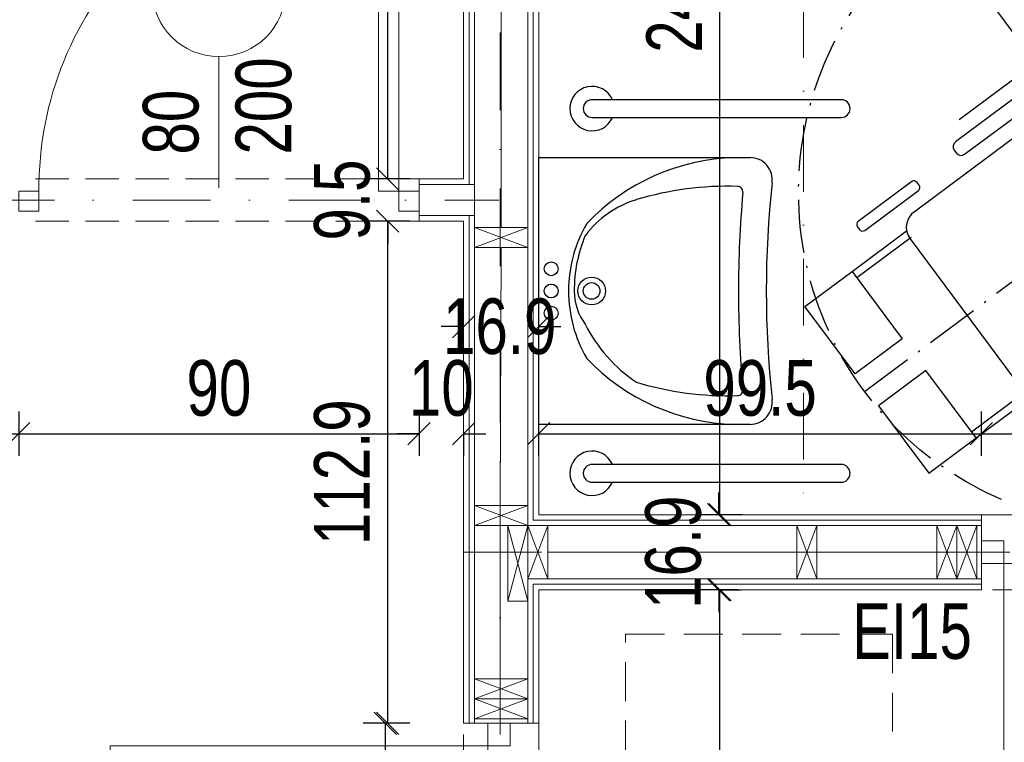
# Model space of a CAD drawing. Header units: inches. Extents: x 69729 to 77643, y -43505 to -36607.
# Tile 26 of 69: x 71897 to 72119, y -38149 to -37986. Entities that reach past the tile are written whole.
import ezdxf

# ---------------------------------------------------------------- set-up
doc = ezdxf.new("R2010")
doc.units = ezdxf.units.IN
doc.header["$MEASUREMENT"] = 0
for name, pattern in [('ACAD_ISO10W100', [18.5, 12, -3, 0.5, -3]), ('DASHDOT', [1, 0.5, -0.25, 0, -0.25]), ('HIDDEN', [0.375, 0.25, -0.125])]:
    doc.linetypes.add(name, pattern=pattern)
doc.layers.get('0').update_dxf_attribs({"lineweight": 0})
doc.layers.get('Defpoints').update_dxf_attribs({"lineweight": 0})
for name, color, linetype, lineweight in [('A8d-opisy konstrukcji', 5, 'Continuous', 0), ('p--dach', 2, 'Continuous', 30), ('p--drzwi', 125, 'Continuous', 0), ('p--konst-słupy', 3, 'Continuous', 0), ('p--ocieplenie w.wew.', 53, 'Continuous', 0), ('p--opis drzwi', 252, 'Continuous', 0), ('p--osie konstr', 1, 'DASHDOT', 15), ('p--podciąg', 61, 'Continuous', 0), ('p--płyta GK', 2, 'Continuous', 0), ('p--wymiary-1-50', 5, 'Continuous', 0), ('p--łazienka NP', 150, 'Continuous', 25), ('p--ściana GK', 62, 'Continuous', 0), ('p--ściana szkielet', 3, 'Continuous', 0)]:
    doc.layers.add(name, color=color, linetype=linetype, lineweight=lineweight)
doc.styles.add('1-50', font='arial.ttf', dxfattribs={"width": 0.75, "height": 12.5})
doc.styles.get("Standard").update_dxf_attribs({"font": 'arial.ttf', "width": 0.75})
doc.styles.add('STYL-1', font='arial.ttf', dxfattribs={"width": 0.75})
doc.linetypes.add('BATTING', pattern='A,0.0001,-0.1,[134,ltypeshp.shx,S=0.1,R=0,X=-0.1,Y=0],-0.2,[134,ltypeshp.shx,S=0.1,R=180,X=0.1,Y=0],-0.1', length=0.4001)
doc.dimstyles.new('1-50', dxfattribs={"dimtxt": 12.5, "dimasz": 5, "dimexe": 5, "dimexo": 5, "dimgap": 0.09, "dimtad": 0, "dimdsep": 46, "dimtxsty": '1-50', "dimblk": 'OBLIQUE', "dimcen": 0.09, "dimadec": 0, "dimazin": 0, "dimtfac": 1, "dimtdec": 4, "dimtix": 1, "dimtofl": 0, "dimtmove": 2, "dimatfit": 3, "dimldrblk": 'OBLIQUE', "dimfxl": 5, "dimfxlon": 1, "dimtvp": 0.8, "dimtolj": 1, "dimtzin": 0, "dimarcsym": 0})

# ---------------------------------------------------------------- blocks, each defined once
blk = doc.blocks.new('drzwi-90-100')
for p, q in [((10.1, 87.38), (5.05, 87.38)), ((5.05, 87.38), (5.05, 2.53)), ((10.1, 2.53), (10.1, 87.38)), ((5.05, 2.53), (0, 2.53)), ((0, 2.53), (0, -2.53)), ((5.05, -2.53), (5.05, 2.53)), ((5.05, 2.53), (10.1, 2.53)), ((100, 2.53), (94.95, 2.53)), ((94.95, 2.53), (94.95, -2.53)), ((100, -2.53), (100, 2.53)), ((0, -2.53), (5.05, -2.53)), ((94.95, -2.53), (100, -2.53))]:
    blk.add_line(p, q)
blk.add_arc((10.8, 3.23), 84.15, 359.5233, 90.4767)
blk = doc.blocks.new('znak-niepeł.')
at = {"linetype": 'ACAD_ISO10W100'}
for p, q in [((-44.78, 60.17), (44.78, -60.17)), ((-60.11, -44.74), (60.22, 44.82))]:
    blk.add_line(p, q, dxfattribs=at)
for p, q in [((6.52, 45.77), (-39.7, 11.37)), ((0.79, 45.85), (-38.86, 16.34)), ((8.84, 44.81), (8.33, 45.5)), ((-37.65, 8.61), (8.58, 43.01)), ((-4.98, 24.9), (3.02, 30.85)), ((4.08, 29.42), (-3.37, 23.87)), ((3.02, 30.85), (4.08, 29.42)), ((-13.28, 26.74), (-11.11, 23.83)), ((-7.61, 26.43), (-49, -4.38)), ((-15.26, 25.27), (-13.09, 22.35)), ((-39.96, 9.56), (-39.45, 8.87)), ((-49.51, 2.46), (-61.55, -6.5)), ((-47.85, 1.66), (-48.31, 2.28)), ((-60.06, -8.5), (-48.02, 0.46)), ((43.94, -4.5), (-2.29, -38.9)), ((29.35, -4.53), (21.9, -10.08)), ((22.42, -11.92), (30.42, -5.96)), ((30.42, -5.96), (29.35, -4.53)), ((46.26, -5.46), (45.74, -4.77)), ((-62.91, -17.73), (-50.66, -8.62)), ((-61.72, -7.7), (-61.26, -8.32)), ((-0.23, -41.66), (45.99, -7.26)), ((-61.88, -19.11), (-49.64, -10)), ((-49.89, -10.39), (-24.28, -44.8)), ((44.14, -12.41), (4.49, -41.92)), ((-18.26, -45.68), (23.13, -14.88)), ((19.63, -17.48), (22.08, -20.77)), ((-73.54, -25.65), (-62.91, -17.73)), ((-62.91, -17.73), (-51.63, -32.88)), ((17.65, -18.95), (20.1, -22.24)), ((-62.26, -40.8), (-73.54, -25.65)), ((-51.63, -32.88), (-62.26, -40.8)), ((-46.32, -40.01), (-56.96, -47.93)), ((-35.05, -55.17), (-46.32, -40.01)), ((-2.55, -40.71), (-2.04, -41.4)), ((-36.07, -53.79), (-23.83, -44.68)), ((-35.05, -55.17), (-22.8, -46.05)), ((-25.39, -55.09), (-13.35, -46.13)), ((-12.15, -46.31), (-11.68, -46.93)), ((-56.96, -47.93), (-45.68, -63.08)), ((-11.86, -48.13), (-23.9, -57.09)), ((-45.68, -63.08), (-35.05, -55.17)), ((-25.1, -56.91), (-25.56, -56.29))]:
    blk.add_line(p, q)
blk.add_circle((0.05, 0.04), 75, dxfattribs=at)
for centre, radius, start, end in [((7.29, 44.73), 1.29, 36.657, 126.657), ((7.81, 44.04), 1.29, 306.657, 36.657), ((-37.44, -27.86), 61.95, 12.0996, 61.2145), ((-40.29, -29.99), 61.95, 12.0996, 61.2145), ((-38.93, 10.33), 1.29, 126.657, 216.657), ((-38.42, 9.64), 1.29, 216.657, 306.657), ((-49, 1.77), 0.86, 36.657, 126.657), ((-48.54, 1.15), 0.86, 306.657, 36.657), ((-46.44, -7.83), 4.3, 126.657, 216.657), ((44.71, -5.54), 1.29, 36.657, 126.657), ((-61.03, -7.19), 0.86, 126.657, 216.657), ((45.22, -6.23), 1.29, 306.657, 36.657), ((-60.57, -7.81), 0.86, 216.657, 306.657), ((-1.52, -39.94), 1.29, 126.657, 216.657), ((-1, -40.63), 1.29, 216.657, 306.657), ((-20.83, -42.23), 4.3, 216.657, 306.657), ((-12.84, -46.82), 0.86, 36.657, 126.657), ((-12.37, -47.44), 0.86, 306.657, 36.657), ((-24.87, -55.78), 0.86, 126.657, 216.657), ((-24.41, -56.4), 0.86, 216.657, 306.657)]:
    blk.add_arc(centre, radius, start, end)
blk = doc.blocks.new('umyw-niepeł.')
for p, q in [((-30, -47.5), (-30, 0)), ((-30, 0), (30, 0)), ((30, 0), (30, -47.5))]:
    blk.add_line(p, q)
for centre, radius in [((-5, -2.81), 1.56), ((0, -2.81), 1.56), ((5, -2.81), 1.56), ((0, -11.88), 3.12), ((0, -11.88), 1.87)]:
    blk.add_circle(centre, radius)
for centre, radius, start, end in [((-0.15, -36.46), 29.75, 89.7122, 120.2976), ((0, -20.47), 12.5, 90, 126.8699), ((0.15, -36.46), 29.75, 59.7024, 90.2878), ((0.1, -39.96), 31.99, 67.1962, 90.1839), ((17.88, -45.46), 47.9, 133.6028, 178.3225), ((7.86, -41), 34.18, 116.6999, 146.1707), ((-0.98, -28.44), 22.46, 16.7253, 53.1301), ((-17.88, -45.46), 47.9, 1.6775, 46.3972), ((48, -42.57), 71.56, 163.2747, 181.6875), ((-48, -42.57), 71.56, 358.3125, 16.7253), ((-22.28, -44.64), 1.25, 181.6875, 276.5492), ((0, -295.23), 250.33, 89.9992, 95.0732), ((0, -295.23), 250.33, 84.9268, 90.0008), ((22.28, -44.64), 1.25, 263.4508, 358.3125), ((-25, -47.5), 5, 180, 277.7128), ((25, -47.5), 5, 262.2872, 0), ((0, -278.94), 227.79, 83.8689, 96.1311)]:
    blk.add_arc(centre, radius, start, end)
blk = doc.blocks.new('_OBLIQUE')
at = {"color": 0, "linetype": 'ByBlock', "lineweight": -2}
for p, q in [((-0.5, -0.5), (0.5, 0.5)), ((0, 0), (0, 0))]:
    blk.add_line(p, q, dxfattribs=at)
blk = doc.blocks.new('*D30')
at = {"layer": 'Defpoints', "color": 0}
for p in [(71526.91, -38105.97), (71997.12, -38105.97), (71588.36, -38366.07)]:
    blk.add_point(p, dxfattribs=at)
at = {"layer": 'p--wymiary-1-50', "color": 0, "linetype": 'Continuous', "lineweight": -2}
for p, q in [((71531.91, -38105.97), (71521.91, -38105.97)), ((71526.91, -38366.07), (71526.91, -38105.97)), ((71531.91, -38366.07), (71521.91, -38366.07))]:
    blk.add_line(p, q, dxfattribs=at)
at = {"layer": 'p--wymiary-1-50', "color": 0, "lineweight": -2, "xscale": 5, "yscale": 5, "zscale": 5}
for p, rotation in [((71526.91, -38105.97), 90), ((71526.91, -38366.07), 270)]:
    blk.add_blockref('_OBLIQUE', p, dxfattribs=dict(at, rotation=rotation))
at = {"layer": 'p--wymiary-1-50', "color": 0, "linetype": 'Continuous', "ltscale": 12, "insert": (71516.7, -38236.02), "char_height": 12.5, "attachment_point": 5, "rotation": 90, "style": '1-50'}
blk.add_mtext('\\A1;260.1', dxfattribs=at)
blk = doc.blocks.new('*D31')
at = {"layer": 'Defpoints', "color": 0}
for p in [(71526.91, -37844.82), (71588.36, -37844.82), (71997.12, -38105.97)]:
    blk.add_point(p, dxfattribs=at)
at = {"layer": 'p--wymiary-1-50', "color": 0, "linetype": 'Continuous', "lineweight": -2}
for p, q in [((71531.91, -37844.82), (71521.91, -37844.82)), ((71526.91, -38105.97), (71526.91, -37844.82)), ((71531.91, -38105.97), (71521.91, -38105.97))]:
    blk.add_line(p, q, dxfattribs=at)
at = {"layer": 'p--wymiary-1-50', "color": 0, "lineweight": -2, "xscale": 5, "yscale": 5, "zscale": 5}
for p, rotation in [((71526.91, -37844.82), 90), ((71526.91, -38105.97), 270)]:
    blk.add_blockref('_OBLIQUE', p, dxfattribs=dict(at, rotation=rotation))
at = {"layer": 'p--wymiary-1-50', "color": 0, "linetype": 'Continuous', "ltscale": 12, "insert": (71516.7, -37975.39), "char_height": 12.5, "attachment_point": 5, "rotation": 90, "style": '1-50'}
blk.add_mtext('\\A1;261.16', dxfattribs=at)
blk = doc.blocks.new('*D70')
at = {"layer": 'Defpoints', "color": 0}
for p in [(71654.02, -38031.52), (71897.12, -38031.52), (71897.12, -38079.32)]:
    blk.add_point(p, dxfattribs=at)
at = {"layer": 'p--wymiary-1-50', "color": 0, "linetype": 'Continuous', "lineweight": -2}
for p, q in [((71654.02, -38074.32), (71654.02, -38084.32)), ((71897.12, -38074.32), (71897.12, -38084.32)), ((71654.02, -38079.32), (71897.12, -38079.32))]:
    blk.add_line(p, q, dxfattribs=at)
at = {"layer": 'p--wymiary-1-50', "color": 0, "lineweight": -2, "xscale": 5, "yscale": 5, "zscale": 5, "rotation": 180}
blk.add_blockref('_OBLIQUE', (71654.02, -38079.32), dxfattribs=at)
at = {"layer": 'p--wymiary-1-50', "color": 0, "lineweight": -2, "xscale": 5, "yscale": 5, "zscale": 5}
blk.add_blockref('_OBLIQUE', (71897.12, -38079.32), dxfattribs=at)
at = {"layer": 'p--wymiary-1-50', "color": 0, "linetype": 'Continuous', "ltscale": 12, "insert": (71775.57, -38069.11), "char_height": 12.5, "attachment_point": 5, "style": '1-50'}
blk.add_mtext('\\A1;243.1', dxfattribs=at)
blk = doc.blocks.new('*D81')
at = {"layer": 'Defpoints', "color": 0}
for p in [(72054.74, -38114.42), (72063.77, -38114.42), (72059.49, -38355.12)]:
    blk.add_point(p, dxfattribs=at)
at = {"layer": 'p--wymiary-1-50', "color": 0, "linetype": 'Continuous', "lineweight": -2}
for p, q in [((72058.77, -38114.42), (72049.74, -38114.42)), ((72054.74, -38355.12), (72054.74, -38114.42)), ((72054.49, -38355.12), (72049.74, -38355.12))]:
    blk.add_line(p, q, dxfattribs=at)
at = {"layer": 'p--wymiary-1-50', "color": 0, "lineweight": -2, "xscale": 5, "yscale": 5, "zscale": 5}
for p, rotation in [((72054.74, -38114.42), 90), ((72054.74, -38355.12), 270)]:
    blk.add_blockref('_OBLIQUE', p, dxfattribs=dict(at, rotation=rotation))
at = {"layer": 'p--wymiary-1-50', "color": 0, "linetype": 'Continuous', "ltscale": 12, "insert": (72044.53, -38234.77), "char_height": 12.5, "attachment_point": 5, "rotation": 90, "style": '1-50'}
blk.add_mtext('\\A1;240.7', dxfattribs=at)
blk = doc.blocks.new('*D82')
at = {"layer": 'Defpoints', "color": 0}
for p in [(72014.02, -37857.02), (72054.74, -37857.02), (72014.02, -38097.52)]:
    blk.add_point(p, dxfattribs=at)
at = {"layer": 'p--wymiary-1-50', "color": 0, "linetype": 'Continuous', "lineweight": -2}
for p, q in [((72049.74, -37857.02), (72059.74, -37857.02)), ((72054.74, -38097.52), (72054.74, -37857.02)), ((72049.74, -38097.52), (72059.74, -38097.52))]:
    blk.add_line(p, q, dxfattribs=at)
at = {"layer": 'p--wymiary-1-50', "color": 0, "lineweight": -2, "xscale": 5, "yscale": 5, "zscale": 5}
for p, rotation in [((72054.74, -37857.02), 90), ((72054.74, -38097.52), 270)]:
    blk.add_blockref('_OBLIQUE', p, dxfattribs=dict(at, rotation=rotation))
at = {"layer": 'p--wymiary-1-50', "color": 0, "linetype": 'Continuous', "ltscale": 12, "insert": (72044.53, -37977.27), "char_height": 12.5, "attachment_point": 5, "rotation": 90, "style": '1-50'}
blk.add_mtext('\\A1;240.5', dxfattribs=at)
blk = doc.blocks.new('*D124')
at = {"layer": 'Defpoints', "color": 0}
for p in [(72014.02, -38055.23), (71997.12, -38096.92), (72014.02, -38096.92)]:
    blk.add_point(p, dxfattribs=at)
at = {"layer": 'p--wymiary-1-50', "color": 0, "linetype": 'Continuous', "lineweight": -2}
for p, q in [((71997.12, -38060.23), (71997.12, -38050.23)), ((72014.02, -38060.23), (72014.02, -38050.23)), ((71997.12, -38055.23), (71992.12, -38055.23)), ((72014.02, -38055.23), (72019.02, -38055.23))]:
    blk.add_line(p, q, dxfattribs=at)
at = {"layer": 'p--wymiary-1-50', "color": 0, "lineweight": -2, "xscale": 5, "yscale": 5, "zscale": 5}
blk.add_blockref('_OBLIQUE', (71997.12, -38055.23), dxfattribs=at)
at = {"layer": 'p--wymiary-1-50', "color": 0, "lineweight": -2, "xscale": 5, "yscale": 5, "zscale": 5, "rotation": 180}
blk.add_blockref('_OBLIQUE', (72014.02, -38055.23), dxfattribs=at)
at = {"layer": 'p--wymiary-1-50', "color": 0, "linetype": 'Continuous', "ltscale": 12, "insert": (72005.25, -38055.23), "char_height": 12.5, "attachment_point": 5, "style": '1-50'}
blk.add_mtext('\\A1;16.9', dxfattribs=at)
blk = doc.blocks.new('*D125')
at = {"layer": 'Defpoints', "color": 0}
for p in [(72113.52, -38079.32), (72014.02, -38096.92), (72113.52, -38097.52)]:
    blk.add_point(p, dxfattribs=at)
at = {"layer": 'p--wymiary-1-50', "color": 0, "linetype": 'Continuous', "lineweight": -2}
for p, q in [((72014.02, -38084.32), (72014.02, -38074.32)), ((72113.52, -38084.32), (72113.52, -38074.32)), ((72014.02, -38079.32), (72113.52, -38079.32))]:
    blk.add_line(p, q, dxfattribs=at)
at = {"layer": 'p--wymiary-1-50', "color": 0, "lineweight": -2, "xscale": 5, "yscale": 5, "zscale": 5, "rotation": 180}
blk.add_blockref('_OBLIQUE', (72014.02, -38079.32), dxfattribs=at)
at = {"layer": 'p--wymiary-1-50', "color": 0, "lineweight": -2, "xscale": 5, "yscale": 5, "zscale": 5}
blk.add_blockref('_OBLIQUE', (72113.52, -38079.32), dxfattribs=at)
at = {"layer": 'p--wymiary-1-50', "color": 0, "linetype": 'Continuous', "ltscale": 12, "insert": (72063.77, -38069.11), "char_height": 12.5, "attachment_point": 5, "style": '1-50'}
blk.add_mtext('\\A1;99.5', dxfattribs=at)
blk = doc.blocks.new('*D126')
at = {"layer": 'Defpoints', "color": 0}
for p in [(72213.52, -38079.32), (72113.52, -38097.52), (72213.52, -38097.52)]:
    blk.add_point(p, dxfattribs=at)
at = {"layer": 'p--wymiary-1-50', "color": 0, "linetype": 'Continuous', "lineweight": -2}
for p, q in [((72113.52, -38084.32), (72113.52, -38074.32)), ((72213.52, -38084.32), (72213.52, -38074.32)), ((72113.52, -38079.32), (72213.52, -38079.32))]:
    blk.add_line(p, q, dxfattribs=at)
at = {"layer": 'p--wymiary-1-50', "color": 0, "lineweight": -2, "xscale": 5, "yscale": 5, "zscale": 5, "rotation": 180}
blk.add_blockref('_OBLIQUE', (72113.52, -38079.32), dxfattribs=at)
at = {"layer": 'p--wymiary-1-50', "color": 0, "lineweight": -2, "xscale": 5, "yscale": 5, "zscale": 5}
blk.add_blockref('_OBLIQUE', (72213.52, -38079.32), dxfattribs=at)
at = {"layer": 'p--wymiary-1-50', "color": 0, "linetype": 'Continuous', "ltscale": 12, "insert": (72163.52, -38069.11), "char_height": 12.5, "attachment_point": 5, "style": '1-50'}
blk.add_mtext('\\A1;100', dxfattribs=at)
blk = doc.blocks.new('*D137')
at = {"layer": 'Defpoints', "color": 0}
for p in [(71897.12, -38031.52), (71987.12, -38031.52), (71987.12, -38079.32)]:
    blk.add_point(p, dxfattribs=at)
at = {"layer": 'p--wymiary-1-50', "color": 0, "linetype": 'Continuous', "lineweight": -2}
for p, q in [((71897.12, -38074.32), (71897.12, -38084.32)), ((71987.12, -38074.32), (71987.12, -38084.32)), ((71897.12, -38079.32), (71987.12, -38079.32))]:
    blk.add_line(p, q, dxfattribs=at)
at = {"layer": 'p--wymiary-1-50', "color": 0, "lineweight": -2, "xscale": 5, "yscale": 5, "zscale": 5, "rotation": 180}
blk.add_blockref('_OBLIQUE', (71897.12, -38079.32), dxfattribs=at)
at = {"layer": 'p--wymiary-1-50', "color": 0, "lineweight": -2, "xscale": 5, "yscale": 5, "zscale": 5}
blk.add_blockref('_OBLIQUE', (71987.12, -38079.32), dxfattribs=at)
at = {"layer": 'p--wymiary-1-50', "color": 0, "linetype": 'Continuous', "ltscale": 12, "insert": (71942.12, -38069.11), "char_height": 12.5, "attachment_point": 5, "style": '1-50'}
blk.add_mtext('\\A1;90', dxfattribs=at)
blk = doc.blocks.new('*D138')
at = {"layer": 'Defpoints', "color": 0}
for p in [(71987.12, -38074.32), (71997.12, -38074.32), (71997.12, -38079.32)]:
    blk.add_point(p, dxfattribs=at)
at = {"layer": 'p--wymiary-1-50', "color": 0, "linetype": 'Continuous', "lineweight": -2}
for p, q in [((71987.12, -38079.32), (71982.12, -38079.32)), ((71987.12, -38079.32), (71987.12, -38084.32)), ((71997.12, -38079.32), (71997.12, -38084.32)), ((71997.12, -38079.32), (72002.12, -38079.32))]:
    blk.add_line(p, q, dxfattribs=at)
at = {"layer": 'p--wymiary-1-50', "color": 0, "lineweight": -2, "xscale": 5, "yscale": 5, "zscale": 5}
blk.add_blockref('_OBLIQUE', (71987.12, -38079.32), dxfattribs=at)
at = {"layer": 'p--wymiary-1-50', "color": 0, "lineweight": -2, "xscale": 5, "yscale": 5, "zscale": 5, "rotation": 180}
blk.add_blockref('_OBLIQUE', (71997.12, -38079.32), dxfattribs=at)
at = {"layer": 'p--wymiary-1-50', "color": 0, "linetype": 'Continuous', "ltscale": 12, "insert": (71992.12, -38069.11), "char_height": 12.5, "attachment_point": 5, "style": '1-50'}
blk.add_mtext('\\A1;10', dxfattribs=at)
blk = doc.blocks.new('*D150')
at = {"layer": 'Defpoints', "color": 0}
for p in [(72049.74, -38097.52), (72054.49, -38097.52), (72049.49, -38114.42)]:
    blk.add_point(p, dxfattribs=at)
at = {"layer": 'p--wymiary-1-50', "color": 0, "linetype": 'Continuous', "lineweight": -2}
for p, q in [((72054.49, -38097.52), (72054.49, -38092.52)), ((72054.74, -38097.52), (72059.49, -38097.52)), ((72054.49, -38114.42), (72059.49, -38114.42)), ((72054.49, -38114.42), (72054.49, -38119.42))]:
    blk.add_line(p, q, dxfattribs=at)
at = {"layer": 'p--wymiary-1-50', "color": 0, "lineweight": -2, "xscale": 5, "yscale": 5, "zscale": 5}
for p, rotation in [((72054.49, -38097.52), 270), ((72054.49, -38114.42), 90)]:
    blk.add_blockref('_OBLIQUE', p, dxfattribs=dict(at, rotation=rotation))
at = {"layer": 'p--wymiary-1-50', "color": 0, "linetype": 'Continuous', "ltscale": 12, "insert": (72044.28, -38105.97), "char_height": 12.5, "attachment_point": 5, "rotation": 90, "style": '1-50'}
blk.add_mtext('\\A1;16.9', dxfattribs=at)
blk = doc.blocks.new('*D161')
at = {"layer": 'Defpoints', "color": 0}
for p in [(71979.56, -38144.42), (71997.12, -38144.42), (71997.12, -38244.42)]:
    blk.add_point(p, dxfattribs=at)
at = {"layer": 'p--wymiary-1-50', "color": 0, "linetype": 'Continuous', "lineweight": -2}
for p, q in [((71984.56, -38144.42), (71974.56, -38144.42)), ((71979.56, -38244.42), (71979.56, -38144.42)), ((71984.56, -38244.42), (71974.56, -38244.42))]:
    blk.add_line(p, q, dxfattribs=at)
at = {"layer": 'p--wymiary-1-50', "color": 0, "lineweight": -2, "xscale": 5, "yscale": 5, "zscale": 5}
for p, rotation in [((71979.56, -38144.42), 90), ((71979.56, -38244.42), 270)]:
    blk.add_blockref('_OBLIQUE', p, dxfattribs=dict(at, rotation=rotation))
at = {"layer": 'p--wymiary-1-50', "color": 0, "linetype": 'Continuous', "ltscale": 12, "insert": (71969.35, -38194.42), "char_height": 12.5, "attachment_point": 5, "rotation": 90, "style": '1-50'}
blk.add_mtext('\\A1;100', dxfattribs=at)
blk = doc.blocks.new('*D162')
at = {"layer": 'Defpoints', "color": 0}
for p in [(71980.06, -38031.52), (71997.12, -38031.52), (71997.12, -38144.42)]:
    blk.add_point(p, dxfattribs=at)
at = {"layer": 'p--wymiary-1-50', "color": 0, "linetype": 'Continuous', "lineweight": -2}
for p, q in [((71985.06, -38031.52), (71975.06, -38031.52)), ((71980.06, -38144.42), (71980.06, -38031.52)), ((71985.06, -38144.42), (71975.06, -38144.42))]:
    blk.add_line(p, q, dxfattribs=at)
at = {"layer": 'p--wymiary-1-50', "color": 0, "lineweight": -2, "xscale": 5, "yscale": 5, "zscale": 5}
for p, rotation in [((71980.06, -38031.52), 90), ((71980.06, -38144.42), 270)]:
    blk.add_blockref('_OBLIQUE', p, dxfattribs=dict(at, rotation=rotation))
at = {"layer": 'p--wymiary-1-50', "color": 0, "linetype": 'Continuous', "ltscale": 12, "insert": (71969.85, -38087.97), "char_height": 12.5, "attachment_point": 5, "rotation": 90, "style": '1-50'}
blk.add_mtext('\\A1;112.9', dxfattribs=at)
blk = doc.blocks.new('*D163')
at = {"layer": 'Defpoints', "color": 0}
for p in [(71980.06, -38022.02), (71997.12, -38022.02), (71997.12, -38031.52)]:
    blk.add_point(p, dxfattribs=at)
at = {"layer": 'p--wymiary-1-50', "color": 0, "linetype": 'Continuous', "lineweight": -2}
for p, q in [((71980.06, -38022.02), (71980.06, -38017.02)), ((71985.06, -38022.02), (71975.06, -38022.02)), ((71985.06, -38031.52), (71975.06, -38031.52)), ((71980.06, -38031.52), (71980.06, -38036.52))]:
    blk.add_line(p, q, dxfattribs=at)
at = {"layer": 'p--wymiary-1-50', "color": 0, "lineweight": -2, "xscale": 5, "yscale": 5, "zscale": 5}
for p, rotation in [((71980.06, -38022.02), 270), ((71980.06, -38031.52), 90)]:
    blk.add_blockref('_OBLIQUE', p, dxfattribs=dict(at, rotation=rotation))
at = {"layer": 'p--wymiary-1-50', "color": 0, "linetype": 'Continuous', "ltscale": 12, "insert": (71969.85, -38026.77), "char_height": 12.5, "attachment_point": 5, "rotation": 90, "style": '1-50'}
blk.add_mtext('\\A1;9.5', dxfattribs=at)
blk = doc.blocks.new('*D164')
at = {"layer": 'Defpoints', "color": 0}
for p in [(71980.06, -37857.02), (71997.12, -37857.02), (71997.12, -38022.02)]:
    blk.add_point(p, dxfattribs=at)
at = {"layer": 'p--wymiary-1-50', "color": 0, "linetype": 'Continuous', "lineweight": -2}
for p, q in [((71985.06, -37857.02), (71975.06, -37857.02)), ((71980.06, -38022.02), (71980.06, -37857.02)), ((71985.06, -38022.02), (71975.06, -38022.02))]:
    blk.add_line(p, q, dxfattribs=at)
at = {"layer": 'p--wymiary-1-50', "color": 0, "lineweight": -2, "xscale": 5, "yscale": 5, "zscale": 5}
for p, rotation in [((71980.06, -37857.02), 90), ((71980.06, -38022.02), 270)]:
    blk.add_blockref('_OBLIQUE', p, dxfattribs=dict(at, rotation=rotation))
at = {"layer": 'p--wymiary-1-50', "color": 0, "linetype": 'Continuous', "ltscale": 12, "insert": (71969.85, -37939.52), "char_height": 12.5, "attachment_point": 5, "rotation": 90, "style": '1-50'}
blk.add_mtext('\\A1;165', dxfattribs=at)
blk = doc.blocks.new('ukł.słupów')
for p, q in [((379.5, 459.6), (367.5, 464.1)), ((379.5, 464.1), (367.5, 459.6)), ((379.5, 397.1), (367.5, 401.6)), ((379.5, 401.6), (367.5, 397.1)), ((379.5, 397.1), (375, 380.1)), ((375, 397.1), (379.5, 380.1)), ((384, 397.1), (379.5, 385.1)), ((379.5, 397.1), (384, 385.1)), ((444.45, 397.1), (439.95, 385.1)), ((439.95, 397.1), (444.45, 385.1)), ((475.95, 397.1), (471.45, 385.1)), ((471.45, 397.1), (475.95, 385.1)), ((480.45, 397.1), (475.95, 385.1)), ((475.95, 397.1), (480.45, 385.1)), ((379.5, 358.15), (367.5, 362.65)), ((379.5, 362.65), (367.5, 358.15)), ((379.5, 353.65), (367.5, 358.15)), ((379.5, 358.15), (367.5, 353.65))]:
    blk.add_line(p, q)
at = {"color": 4, "ltscale": 35}
blk.add_line((480.45, 397.1), (480.45, 385.1), dxfattribs=at)
for points in [[(379.5, 464.1), (367.5, 464.1), (367.5, 459.6), (379.5, 459.6)], [(379.5, 401.6), (367.5, 401.6), (367.5, 397.1), (379.5, 397.1)], [(375, 397.1), (375, 380.1), (379.5, 380.1), (379.5, 397.1)], [(379.5, 397.1), (379.5, 385.1), (384, 385.1), (384, 397.1)], [(439.95, 397.1), (439.95, 385.1), (444.45, 385.1), (444.45, 397.1)], [(471.45, 397.1), (471.45, 385.1), (475.95, 385.1), (475.95, 397.1)], [(475.95, 397.1), (475.95, 385.1), (480.45, 385.1), (480.45, 397.1)], [(379.5, 362.65), (367.5, 362.65), (367.5, 358.15), (379.5, 358.15)], [(379.5, 358.15), (367.5, 358.15), (367.5, 353.65), (379.5, 353.65)]]:
    blk.add_lwpolyline(points, close=True)
blk = doc.blocks.new('uchwyt stojący')
at = {"linetype": 'Continuous', "ltscale": 12}
for points in [[(58, 2), (2, 2)], [(2, -2), (58, -2)]]:
    blk.add_lwpolyline(points, dxfattribs=at)
for centre, radius, start, end in [((58, 0), 5, 203.5782, 156.4218), ((2, 0), 2, 90, 270), ((58, 0), 2, 270, 90)]:
    blk.add_arc(centre, radius, start, end, dxfattribs=at)

msp = doc.modelspace()

# ---------------------------------------------------------------- linework, layer by layer
at = {"layer": 'p--dach', "linetype": 'HIDDEN', "lineweight": 20, "ltscale": 35}
msp.add_lwpolyline([(72033.521, -38124.421), (72093.521, -38124.421), (72093.521, -38244.421), (72033.521, -38244.421)], close=True, dxfattribs=at)
at = {"layer": 'p--ocieplenie w.wew.', "linetype": 'BATTING', "ltscale": 12}
for p, q in [((72005.571, -38032.971), (72005.571, -37974.971)), ((72005.321, -38095.471), (72005.571, -38037.471)), ((72005.321, -38099.971), (72005.321, -38134.421)), ((72072.021, -38105.971), (72016.071, -38105.971)), ((72103.521, -38105.971), (72076.521, -38105.971))]:
    msp.add_line(p, q, dxfattribs=at)
at = {"layer": 'p--opis drzwi', "lineweight": 0}
msp.add_line((71942.121, -38024.032), (71942.121, -37994.532), dxfattribs=at)
msp.add_circle((71942.121, -37979.532), 15, dxfattribs=at)
at = {"layer": 'p--osie konstr', "linetype": 'DASHDOT', "ltscale": 35}
for p, q in [((72005.321, -38357.571), (72005.321, -37773.871)), ((71641.946, -38026.771), (72005.071, -38026.771)), ((71997.121, -38105.971), (72444.621, -38105.971))]:
    msp.add_line(p, q, dxfattribs=at)
at = {"layer": 'p--podciąg', "linetype": 'HIDDEN', "ltscale": 30}
for p, q in [((71987.121, -38022.021), (71897.121, -38022.021)), ((71987.121, -38031.521), (71897.121, -38031.521)), ((72113.521, -38097.521), (72213.521, -38097.521)), ((72213.521, -38114.421), (72113.521, -38114.421)), ((71997.121, -38244.421), (71997.121, -38144.421)), ((72014.021, -38144.421), (72014.021, -38244.421))]:
    msp.add_line(p, q, dxfattribs=at)
at = {"layer": 'p--płyta GK', "ltscale": 35}
for p, q in [((71998.371, -38023.271), (71998.371, -37855.771)), ((72012.771, -38098.771), (72012.771, -37855.771)), ((71997.121, -38022.021), (71997.121, -37857.021)), ((72014.021, -38097.521), (72014.021, -37857.021)), ((71998.371, -38144.421), (71998.371, -38030.271)), ((71997.121, -38144.421), (71997.121, -38031.521)), ((72012.771, -38098.771), (72113.521, -38098.771)), ((72014.021, -38097.521), (72113.521, -38097.521)), ((72012.771, -38113.171), (72113.521, -38113.171)), ((72012.771, -38144.421), (72012.771, -38113.171)), ((72014.021, -38114.421), (72113.521, -38114.421)), ((72014.021, -38144.421), (72014.021, -38114.421))]:
    msp.add_line(p, q, dxfattribs=at)
at = {"layer": 'p--łazienka NP', "color": 1, "linetype": 'DASHDOT', "lineweight": 5, "ltscale": 30}
msp.add_lwpolyline([(72073.521, -38097.521), (72226.021, -38097.521), (72226.021, -37949.721), (72073.521, -37949.721)], close=True, dxfattribs=at)
at = {"layer": 'p--ściana GK', "ltscale": 35}
for p, q in [((71987.121, -38022.021), (71987.121, -38031.521)), ((71987.121, -38022.021), (71997.121, -38022.021)), ((71987.121, -38023.271), (71999.571, -38023.271)), ((71987.121, -38030.271), (71999.571, -38030.271)), ((71987.121, -38031.521), (71997.121, -38031.521))]:
    msp.add_line(p, q, dxfattribs=at)
at = {"layer": 'p--ściana szkielet', "ltscale": 35}
for p, q in [((71999.571, -38144.421), (71999.571, -37854.571)), ((72011.571, -38144.421), (72011.571, -37854.571)), ((72113.521, -38097.521), (72113.521, -38114.421)), ((72011.571, -38099.971), (72113.521, -38099.971)), ((72011.571, -38111.971), (72113.521, -38111.971)), ((72014.021, -38144.421), (71997.121, -38144.421))]:
    msp.add_line(p, q, dxfattribs=at)

# ---------------------------------------------------------------- block references
at = {"layer": 'p--drzwi', "xscale": -0.9, "yscale": 0.9}
msp.add_blockref('drzwi-90-100', (71987.121, -38027.021), dxfattribs=at)
at = {"layer": 'p--drzwi', "xscale": -1}
for p, rotation in [((72113.521, -38105.971), 180), ((72005.071, -38144.421), 89.99999999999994)]:
    msp.add_blockref('drzwi-90-100', p, dxfattribs=dict(at, rotation=rotation))
at = {"layer": 'p--konst-słupy'}
msp.add_blockref('ukł.słupów', (71632.071, -38497.071), dxfattribs=at)
at = {"layer": 'p--łazienka NP'}
msp.add_blockref('znak-niepeł.', (72147.376, -38025.087), dxfattribs=at)
for name, p, rotation in [('uchwyt stojący', (72084.021, -38006.213), 180), ('umyw-niepeł.', (72014.021, -38047.221), 89.99999999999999), ('uchwyt stojący', (72084.021, -38088.221), 180)]:
    msp.add_blockref(name, p, dxfattribs=dict(at, rotation=rotation))

# ---------------------------------------------------------------- texts
at = {"layer": 'A8d-opisy konstrukcji', "insert": (72084.46, -38130.124), "char_height": 12.5, "width": 207.41597, "attachment_point": 7}
msp.add_mtext('EI15', dxfattribs=at)
at = {"layer": 'p--opis drzwi', "lineweight": 0, "insert": (71958.549, -38016.544), "char_height": 12.5, "width": 17.2395, "attachment_point": 7, "rotation": 90, "style": 'STYL-1'}
msp.add_mtext('80\\P200', dxfattribs=at)

# ---------------------------------------------------------------- dimensions: what is measured, and where the dimension line sits
at = {"layer": 'p--wymiary-1-50', "linetype": 'Continuous'}
for base, p1, p2, picture, middle in [((71526.912499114, -37844.815536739), (71997.121319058, -38105.970536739), (71588.356917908, -37844.815536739), '*D31', (71516.702499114, -37975.393036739)), ((71980.061, -37857.021), (71997.121, -38022.021), (71997.121, -37857.021), '*D164', (71969.851, -37939.521)), ((72054.742, -37857.021), (72014.021, -38097.521), (72014.021, -37857.021), '*D82', (72044.532, -37977.271)), ((71980.061, -38022.021), (71997.121, -38031.521), (71997.121, -38022.021), '*D163', (71969.851, -38026.771)), ((71980.061, -38031.521), (71997.121, -38144.421), (71997.121, -38031.521), '*D162', (71969.851, -38087.971)), ((72054.486, -38097.521), (72049.486, -38114.421), (72049.742, -38097.521), '*D150', (72044.276, -38105.971)), ((71526.912, -38105.971), (71588.357, -38366.071), (71997.121, -38105.971), '*D30', (71516.702, -38236.021)), ((72054.736, -38114.421), (72059.486, -38355.121), (72063.771, -38114.421), '*D81', (72044.526, -38234.771)), ((71979.561, -38144.421), (71997.121, -38244.421), (71997.121, -38144.421), '*D161', (71969.351, -38194.421))]:
    dim = msp.add_linear_dim(base=base, p1=p1, p2=p2, angle=90, dimstyle='1-50', dxfattribs=at)
    dim.commit()
    dim.dimension.update_dxf_attribs({"geometry": picture, "text_midpoint": middle})
for base, p1, p2, picture, middle in [((71897.121, -38079.316), (71654.021, -38031.521), (71897.121, -38031.521), '*D70', (71775.571, -38069.106)), ((71987.121, -38079.316), (71897.121, -38031.521), (71987.121, -38031.521), '*D137', (71942.121, -38069.106)), ((71997.121, -38079.316), (71987.121, -38074.316), (71997.121, -38074.316), '*D138', (71992.121, -38069.106)), ((72113.521, -38079.316), (72014.021, -38096.918), (72113.521, -38097.521), '*D125', (72063.771, -38069.106)), ((72213.521, -38079.316), (72113.521, -38097.521), (72213.521, -38097.521), '*D126', (72163.521, -38069.106))]:
    dim = msp.add_linear_dim(base=base, p1=p1, p2=p2, dimstyle='1-50', dxfattribs=at)
    dim.commit()
    dim.dimension.update_dxf_attribs({"geometry": picture, "text_midpoint": middle})
dim = msp.add_linear_dim(base=(72014.021, -38055.227), p1=(71997.121, -38096.918), p2=(72014.021, -38096.918), dimstyle='1-50', dxfattribs=at)
dim.commit()
dim.dimension.update_dxf_attribs({"geometry": '*D124', "text_midpoint": (72005.252, -38055.227), "dimtype": 160})

doc.saveas('drawing.dxf')
